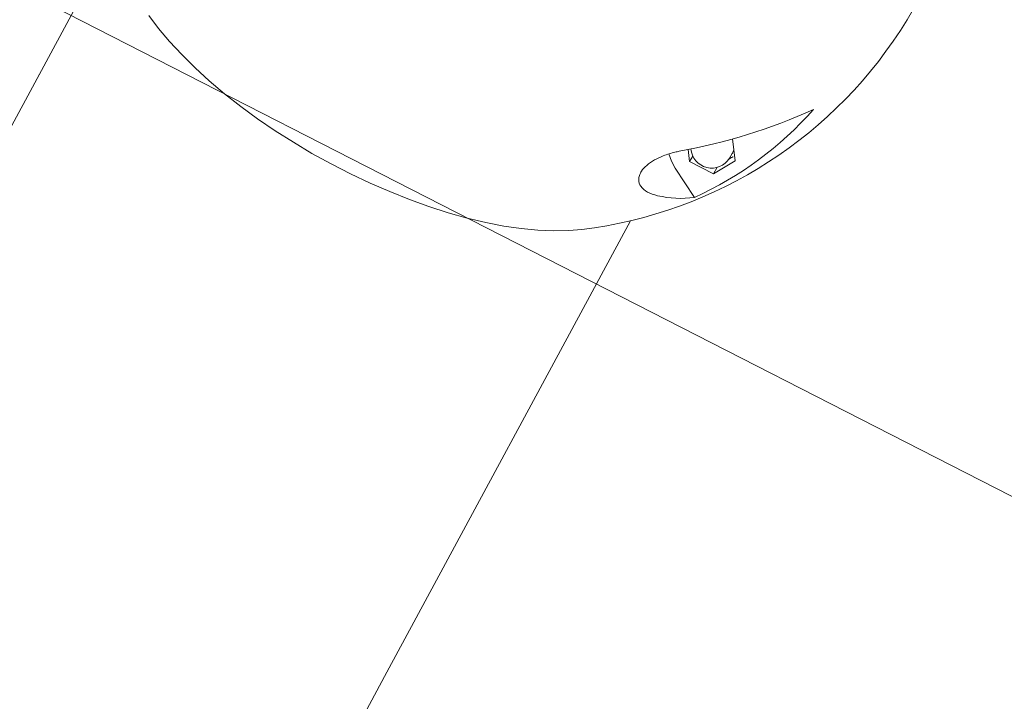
# Model space of a CAD drawing. Extents: x 5459245 to 5462690, y 5971016 to 5972523.
# Tile 113 of 198: x 5462453.373 to 5462453.595, y 5972212.065 to 5972212.218. Entities that reach past the tile are written whole.
import ezdxf

# ---------------------------------------------------------------- set-up
doc = ezdxf.new("R2010")
doc.units = 0
doc.layers.add('A_MAŁA ARCHITEKTURA', color=195, linetype='CONTINUOUS', lineweight=9)

# ---------------------------------------------------------------- blocks, each defined once
blk = doc.blocks.new('A$C43995eb0')
at = {"layer": 'A_MAŁA ARCHITEKTURA'}
blk.add_line((2397.12, 781.98), (2397.12, 1481.29), dxfattribs=at)
at = {"layer": 'A_MAŁA ARCHITEKTURA', "linetype": 'Continuous'}
for p, q in [((2358.18, 1169.81), (2353.99, 1167.07)), ((2358.2, 1168.39), (2356.97, 1168.48)), ((2362.99, 1166.83), (2358.18, 1169.81)), ((2362.99, 1166.83), (2361.3, 1166.89)), ((2362.99, 1160.72), (2362.99, 1166.83)), ((2365.81, 1158.56), (2369.67, 1165.44)), ((2360.71, 1159.22), (2362.99, 1160.72)), ((2362.99, 1160.72), (2361.57, 1160.86)), ((2496.56, 1152.34), (2380.94, 1154.96)), ((2668.97, 1148.45), (2496.56, 1152.34)), ((2377.94, 1021.99), (2493.56, 1019.38))]:
    blk.add_line(p, q, dxfattribs=at)
at = {"layer": 'A_MAŁA ARCHITEKTURA', "linetype": 'Continuous', "flags": 128}
for points in [[(2356.97, 1168.48), (2356.87, 1168.49), (2356.1, 1168.45)], [(2363.57, 1155.84), (2364.77, 1157.05), (2365.81, 1158.56)], [(2387.67, 1146.1), (2389.24, 1143.57), (2390.84, 1140.59), (2392.33, 1137.33), (2393.72, 1133.81), (2394.99, 1130.05), (2396.13, 1126.06), (2397.14, 1121.88), (2398.02, 1117.52), (2398.76, 1113.01), (2399.36, 1108.37), (2399.8, 1103.62), (2400.1, 1098.79), (2400.25, 1093.91), (2400.24, 1089), (2400.09, 1084.08), (2399.78, 1079.2), (2399.32, 1074.36), (2398.72, 1069.6), (2397.97, 1064.94), (2397.09, 1060.4), (2396.07, 1056.02), (2394.91, 1051.81), (2393.64, 1047.8), (2392.25, 1044.01), (2390.75, 1040.45), (2389.15, 1037.15)]]:
    blk.add_lwpolyline(points, dxfattribs=at)
at = {"layer": 'A_MAŁA ARCHITEKTURA', "linetype": 'Continuous'}
for centre, radius, start, end in [((2304.78, 1090.16), 100, 85.7556, 137.023), ((2304.78, 1090.16), 100, 34.0122, 85.7556), ((2319.83, 1102.73), 80.1, 51.5199, 75.5225), ((2257.89, 1078.14), 130.97, 37.3674, 51.2587), ((2357.85, 1163.72), 4.69, 301.5638, 85.7556), ((2350.25, 1152.06), 23.59, 14.1335, 34.556)]:
    blk.add_arc(centre, radius, start, end, dxfattribs=at)
for points, knots in [([(2358.57, 1168.29), (2358.25, 1168.54), (2357.83, 1168.86), (2357.37, 1169.13), (2357.25, 1169.2)], [0, 0, 0, 0, 0.7520179, 1, 1, 1, 1]), ([(2373.12, 1157.82), (2373.28, 1157.01), (2373.6, 1155.39), (2373.13, 1153.52), (2372.13, 1152.46), (2370.96, 1152.07), (2369.77, 1152.04), (2368.19, 1152.43), (2366.3, 1153.44), (2364.35, 1154.98), (2362.94, 1156.44), (2362.19, 1157.37), (2361.98, 1157.63)], [0, 0, 0, 0, 0.1748161, 0.3491212, 0.4877587, 0.558039, 0.6281306, 0.7116533, 0.7956879, 0.8703445, 0.964497, 1, 1, 1, 1])]:
    blk.add_open_spline(points, degree=3, knots=knots, dxfattribs=at)

msp = doc.modelspace()

# ---------------------------------------------------------------- block references
at = {"layer": 'A_MAŁA ARCHITEKTURA', "xscale": 0.001, "yscale": 0.001, "zscale": 0.001, "rotation": 242.9301705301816}
msp.add_blockref('A$C43995eb0', (5462453.5658, 5972214.81866), dxfattribs=at)

doc.saveas('drawing.dxf')
